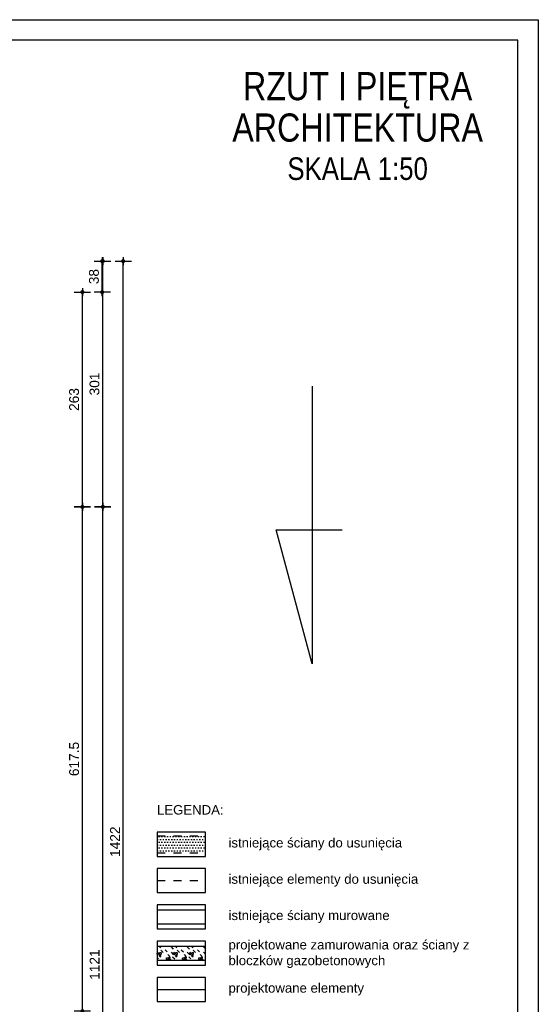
# Model space of a CAD drawing. Header units: millimetres. Extents: x 11979 to 23691, y 12825 to 41978.
# Tile 221 of 256: x 21872 to 22507, y 36097 to 37302. Entities that reach past the tile are written whole.
import ezdxf
from ezdxf.enums import TextEntityAlignment as Align

# ---------------------------------------------------------------- set-up
doc = ezdxf.new("R2010")
doc.units = ezdxf.units.MM
doc.linetypes.add('4002', pattern=[2, 1, -1])
for name, color, linetype in [('- niebieska cienka - izolacja', 120, 'Continuous'), ('- niebieska gruba', 161, 'Continuous'), ('-LEGENDA', 7, 'Continuous'), ('-RAMKA', 2, 'Continuous'), ('-SCIANY-NOSNE', 4, 'Continuous'), ('-WYMIAR', 8, 'Continuous'), ('0-RAMKA-1', 2, 'Continuous'), ('_PROJEKTOWANE', 5, 'Continuous')]:
    doc.layers.add(name, color=color, linetype=linetype)
doc.layers.add('DO USU', color=7, linetype='Continuous', true_color=0x969696)
doc.layers.add('ISTN. BUD', color=253, linetype='Continuous', true_color=0x828282)
doc.styles.add('Arial Narrow', font='ARIALN.TTF')
doc.styles.get("Standard").update_dxf_attribs({"font": 'arial.ttf'})
doc.dimstyles.new('CZA-KROPKA-50', dxfattribs={"dimtxt": 12, "dimasz": 1, "dimexe": 2, "dimexo": 25, "dimgap": 4, "dimtad": 1, "dimdec": 1, "dimrnd": 0.5, "dimzin": 9, "dimdsep": 46, "dimtxsty": 'Standard', "dimblk": 'CZA-KROPKA', "dimblk1": 'CZA-KROPKA', "dimblk2": 'CZA-KROPKA', "dimsah": 1, "dimcen": -20, "dimse1": 1, "dimse2": 1, "dimclrd": 8, "dimclre": 8, "dimclrt": 9, "dimadec": 0, "dimazin": 0, "dimtfac": 1, "dimtdec": 1, "dimtmove": 1, "dimatfit": 3, "dimldrblk": 'CZA-KROPKA', "dimfxl": 1, "dimtolj": 1, "dimtzin": 9, "dimarcsym": 0})

# ---------------------------------------------------------------- blocks, each defined once
blk = doc.blocks.new('CZA-KROPKA')
at = {"layer": '-WYMIAR', "linetype": 'ByBlock'}
for p, q in [((5, 0), (-5, 0)), ((0, 10), (0, -10))]:
    blk.add_line(p, q, dxfattribs=at)
at = {"layer": '-WYMIAR', "linetype": 'ByBlock', "const_width": 2.5}
blk.add_lwpolyline([(-1.25, 0, 1), (1.25, 0, 1)], format="xyb", close=True, dxfattribs=at)
blk = doc.blocks.new('*D1703')
at = {"layer": '-WYMIAR', "color": 8, "lineweight": -2}
blk.add_line((21948.7, 36089.3), (21948.7, 36704.8), dxfattribs=at)
at = {"layer": 'Defpoints', "color": 0}
for p in [(21848.7, 36705.8), (21948.7, 36705.8), (21848.7, 36088.3)]:
    blk.add_point(p, dxfattribs=at)
at = {"layer": '-WYMIAR', "color": 8, "lineweight": -2}
for p, rotation in [((21948.7, 36705.8), 90), ((21948.7, 36088.3), 270)]:
    blk.add_blockref('CZA-KROPKA', p, dxfattribs=dict(at, rotation=rotation))
at = {"layer": '-WYMIAR', "color": 9, "insert": (21938.6, 36397.1), "char_height": 12, "attachment_point": 5, "rotation": 90, "bg_fill": 3, "box_fill_scale": 1.1, "bg_fill_color": 257, "bg_fill_transparency": 0}
blk.add_mtext('\\A1;617.5', dxfattribs=at)
blk = doc.blocks.new('*D1704')
at = {"layer": '-WYMIAR', "color": 8, "lineweight": -2}
blk.add_line((21948.7, 36706.8), (21948.7, 36967.8), dxfattribs=at)
at = {"layer": 'Defpoints', "color": 0}
for p in [(20686.7, 36968.8), (21948.7, 36968.8), (21848.7, 36705.8)]:
    blk.add_point(p, dxfattribs=at)
at = {"layer": '-WYMIAR', "color": 8, "lineweight": -2}
for p, rotation in [((21948.7, 36968.8), 90), ((21948.7, 36705.8), 270)]:
    blk.add_blockref('CZA-KROPKA', p, dxfattribs=dict(at, rotation=rotation))
at = {"layer": '-WYMIAR', "color": 9, "insert": (21938.6, 36837.3), "char_height": 12, "attachment_point": 5, "rotation": 90, "bg_fill": 3, "box_fill_scale": 1.1, "bg_fill_color": 257, "bg_fill_transparency": 0}
blk.add_mtext('\\A1;263', dxfattribs=at)
blk = doc.blocks.new('*D1705')
at = {"layer": '-WYMIAR', "color": 8, "lineweight": -2}
blk.add_line((21973, 36969.8), (21973, 37005.8), dxfattribs=at)
at = {"layer": 'Defpoints', "color": 0}
for p in [(20749, 37006.8), (21973, 37006.8), (20711, 36968.8)]:
    blk.add_point(p, dxfattribs=at)
at = {"layer": '-WYMIAR', "color": 8, "lineweight": -2}
for p, rotation in [((21973, 37006.8), 90), ((21973, 36968.8), 270)]:
    blk.add_blockref('CZA-KROPKA', p, dxfattribs=dict(at, rotation=rotation))
at = {"layer": '-WYMIAR', "color": 9, "insert": (21962.9, 36987.8), "char_height": 12, "attachment_point": 5, "rotation": 90, "bg_fill": 3, "box_fill_scale": 1.1, "bg_fill_color": 257, "bg_fill_transparency": 0}
blk.add_mtext('\\A1;38', dxfattribs=at)
blk = doc.blocks.new('*D1706')
at = {"layer": '-WYMIAR', "color": 8, "lineweight": -2}
blk.add_line((21973.7, 35585.8), (21973.7, 36704.8), dxfattribs=at)
at = {"layer": 'Defpoints', "color": 0}
for p in [(21848.7, 36705.8), (21973.7, 36705.8), (21848.7, 35584.8)]:
    blk.add_point(p, dxfattribs=at)
at = {"layer": '-WYMIAR', "color": 8, "lineweight": -2}
for p, rotation in [((21973.7, 36705.8), 90), ((21973.7, 35584.8), 270)]:
    blk.add_blockref('CZA-KROPKA', p, dxfattribs=dict(at, rotation=rotation))
at = {"layer": '-WYMIAR', "color": 9, "insert": (21963.7, 36145.3), "char_height": 12, "attachment_point": 5, "rotation": 90, "bg_fill": 3, "box_fill_scale": 1.1, "bg_fill_color": 257, "bg_fill_transparency": 0}
blk.add_mtext('\\A1;1121', dxfattribs=at)
blk = doc.blocks.new('*D1707')
at = {"layer": '-WYMIAR', "color": 8, "lineweight": -2}
blk.add_line((21973.7, 36706.8), (21973.7, 37005.8), dxfattribs=at)
at = {"layer": 'Defpoints', "color": 0}
for p in [(20724.7, 37006.8), (21973.7, 37006.8), (21848.7, 36705.8)]:
    blk.add_point(p, dxfattribs=at)
at = {"layer": '-WYMIAR', "color": 8, "lineweight": -2}
for p, rotation in [((21973.7, 37006.8), 90), ((21973.7, 36705.8), 270)]:
    blk.add_blockref('CZA-KROPKA', p, dxfattribs=dict(at, rotation=rotation))
at = {"layer": '-WYMIAR', "color": 9, "insert": (21963.6, 36856.3), "char_height": 12, "attachment_point": 5, "rotation": 90, "bg_fill": 3, "box_fill_scale": 1.1, "bg_fill_color": 257, "bg_fill_transparency": 0}
blk.add_mtext('\\A1;301', dxfattribs=at)
blk = doc.blocks.new('*D1708')
at = {"layer": '-WYMIAR', "color": 8, "lineweight": -2}
blk.add_line((21998.7, 35585.8), (21998.7, 37005.8), dxfattribs=at)
at = {"layer": 'Defpoints', "color": 0}
for p in [(20724.7, 37006.8), (21998.7, 37006.8), (21848.7, 35584.8)]:
    blk.add_point(p, dxfattribs=at)
at = {"layer": '-WYMIAR', "color": 8, "lineweight": -2}
for p, rotation in [((21998.7, 37006.8), 90), ((21998.7, 35584.8), 270)]:
    blk.add_blockref('CZA-KROPKA', p, dxfattribs=dict(at, rotation=rotation))
at = {"layer": '-WYMIAR', "color": 9, "insert": (21988.7, 36295.8), "char_height": 12, "attachment_point": 5, "rotation": 90, "bg_fill": 3, "box_fill_scale": 1.1, "bg_fill_color": 257, "bg_fill_transparency": 0}
blk.add_mtext('\\A1;1422', dxfattribs=at)
blk = doc.blocks.new('fdfdssd')
at = {"layer": '-RAMKA', "color": 8}
for p, q in [((18317, 20416), (21287, 20416)), ((21287, 20416), (21287, 18316))]:
    blk.add_line(p, q, dxfattribs=at)
at = {"layer": '-RAMKA', "color": 2}
blk.add_line((21262, 20391), (18442, 20391), dxfattribs=at)
at = {"layer": '-RAMKA'}
blk.add_line((21262, 18341), (21262, 20391), dxfattribs=at)

msp = doc.modelspace()

# ---------------------------------------------------------------- hatches: boundary and pattern name
at = {"layer": '- niebieska cienka - izolacja'}
h = msp.add_hatch(dxfattribs=at)
h.set_pattern_fill('ANSI31', color=5, scale=10)
h.set_pattern_definition([(315, (7678.659, 9724.806), (19.7999996, -4e-15), [3.394112, -24.607316]), (315, (7678.659, 9744.606), (19.7999996, -4e-15), [3.394112, -24.607316]), (315, (7692.259, 9717.806), (19.7999996, -4e-15), [3.959798, -24.04163]), (315, (7692.259, 9737.606), (19.7999996, -4e-15), [3.959798, -24.04163]), (0, (7688.459, 9723.606), (0, 19.8), [0.2, -19.6]), (90, (7688.659, 9723.606), (-19.8, 1e-15), [0.2, -19.6]), (0, (7688.659, 9723.806), (0, 19.8), [0.2, -19.6]), (0, (7688.859, 9723.806), (0, 19.8), [0.2, -19.6]), (0, (7689.059, 9723.806), (0, 19.8), [0.2, -19.6]), (0, (7689.259, 9723.806), (0, 19.8), [0.2, -19.6]), (90, (7689.459, 9723.606), (-19.8, 1e-15), [0.2, -19.6]), (0, (7689.459, 9723.606), (0, 19.8), [0.2, -19.6]), (90, (7689.659, 9723.406), (-19.8, 1e-15), [0.2, -19.6]), (0, (7689.659, 9723.406), (0, 19.8), [0.2, -19.6]), (90, (7689.859, 9723.206), (-19.8, 1e-15), [0.2, -19.6]), (90, (7689.859, 9723.006), (-19.8, 1e-15), [0.2, -19.6]), (90, (7689.859, 9722.806), (-19.8, 1e-15), [0.2, -19.6]), (90, (7689.859, 9722.606), (-19.8, 1e-15), [0.2, -19.6]), (0, (7689.659, 9722.606), (0, 19.8), [0.2, -19.6]), (90, (7689.659, 9722.406), (-19.8, 1e-15), [0.2, -19.6]), (0, (7689.459, 9722.406), (0, 19.8), [0.2, -19.6]), (90, (7689.459, 9722.206), (-19.8, 1e-15), [0.2, -19.6]), (0, (7689.259, 9722.206), (0, 19.8), [0.2, -19.6]), (0, (7689.059, 9722.206), (0, 19.8), [0.2, -19.6]), (0, (7688.859, 9722.206), (0, 19.8), [0.2, -19.6]), (0, (7688.659, 9722.206), (0, 19.8), [0.2, -19.6]), (90, (7688.659, 9722.206), (-19.8, 1e-15), [0.2, -19.6]), (0, (7688.459, 9722.406), (0, 19.8), [0.2, -19.6]), (90, (7688.459, 9722.406), (-19.8, 1e-15), [0.2, -19.6]), (0, (7688.259, 9722.606), (0, 19.8), [0.2, -19.6]), (90, (7688.259, 9722.606), (-19.8, 1e-15), [0.2, -19.6]), (90, (7688.259, 9722.806), (-19.8, 1e-15), [0.2, -19.6]), (90, (7688.259, 9723.006), (-19.8, 1e-15), [0.2, -19.6]), (90, (7688.259, 9723.206), (-19.8, 1e-15), [0.2, -19.6]), (0, (7688.259, 9723.406), (0, 19.8), [0.2, -19.6]), (90, (7688.459, 9723.406), (-19.8, 1e-15), [0.2, -19.6]), (90, (7685.459, 9706.406), (-19.8, 1e-15), [0.2, -19.6]), (0, (7685.259, 9706.406), (0, 19.8), [0.2, -19.6]), (90, (7685.259, 9706.206), (-19.8, 1e-15), [0.2, -19.6]), (90, (7685.259, 9706.006), (-19.8, 1e-15), [0.2, -19.6]), (90, (7685.259, 9705.806), (-19.8, 1e-15), [0.2, -19.6]), (90, (7685.259, 9705.606), (-19.8, 1e-15), [0.2, -19.6]), (0, (7685.259, 9705.606), (0, 19.8), [0.2, -19.6]), (90, (7685.459, 9705.406), (-19.8, 1e-15), [0.2, -19.6]), (0, (7685.459, 9705.406), (0, 19.8), [0.2, -19.6]), (90, (7685.659, 9705.206), (-19.8, 1e-15), [0.2, -19.6]), (0, (7685.659, 9705.206), (0, 19.8), [0.2, -19.6]), (90, (7685.859, 9705.006), (-19.8, 1e-15), [0.2, -19.6]), (0, (7685.859, 9705.006), (0, 19.8), [0.2, -19.6]), (0, (7686.059, 9705.006), (0, 19.8), [0.2, -19.6]), (0, (7686.259, 9705.006), (0, 19.8), [0.2, -19.6]), (0, (7686.459, 9705.006), (0, 19.8), [0.2, -19.6]), (90, (7686.659, 9705.006), (-19.8, 1e-15), [0.2, -19.6]), (0, (7686.659, 9705.206), (0, 19.8), [0.2, -19.6]), (90, (7686.859, 9705.206), (-19.8, 1e-15), [0.2, -19.6]), (0, (7686.859, 9705.406), (0, 19.8), [0.2, -19.6]), (90, (7687.059, 9705.406), (-19.8, 1e-15), [0.2, -19.6]), (0, (7687.059, 9705.606), (0, 19.8), [0.2, -19.6]), (90, (7687.259, 9705.606), (-19.8, 1e-15), [0.2, -19.6]), (90, (7687.259, 9705.806), (-19.8, 1e-15), [0.2, -19.6]), (90, (7687.259, 9706.006), (-19.8, 1e-15), [0.2, -19.6]), (90, (7687.259, 9706.206), (-19.8, 1e-15), [0.2, -19.6]), (0, (7687.059, 9706.406), (0, 19.8), [0.2, -19.6]), (90, (7687.059, 9706.406), (-19.8, 1e-15), [0.2, -19.6]), (0, (7686.859, 9706.606), (0, 19.8), [0.2, -19.6]), (90, (7686.859, 9706.606), (-19.8, 1e-15), [0.2, -19.6]), (0, (7686.659, 9706.806), (0, 19.8), [0.2, -19.6]), (90, (7686.659, 9706.806), (-19.8, 1e-15), [0.2, -19.6]), (0, (7686.459, 9707.006), (0, 19.8), [0.2, -19.6]), (0, (7686.259, 9707.006), (0, 19.8), [0.2, -19.6]), (0, (7686.059, 9707.006), (0, 19.8), [0.2, -19.6]), (0, (7685.859, 9707.006), (0, 19.8), [0.2, -19.6]), (90, (7685.859, 9706.806), (-19.8, 1e-15), [0.2, -19.6]), (0, (7685.659, 9706.806), (0, 19.8), [0.2, -19.6]), (90, (7685.659, 9706.606), (-19.8, 1e-15), [0.2, -19.6]), (0, (7685.459, 9706.606), (0, 19.8), [0.2, -19.6]), (90, (7688.459, 9707.006), (-19.8, 1e-15), [0.2, -19.6]), (0, (7688.459, 9707.206), (0, 19.8), [0.2, -19.6]), (90, (7688.659, 9707.206), (-19.8, 1e-15), [0.2, -19.6]), (0, (7688.659, 9707.406), (0, 19.8), [0.2, -19.6]), (0, (7688.859, 9707.406), (0, 19.8), [0.2, -19.6]), (0, (7689.059, 9707.406), (0, 19.8), [0.2, -19.6]), (0, (7689.259, 9707.406), (0, 19.8), [0.2, -19.6]), (0, (7689.459, 9707.406), (0, 19.8), [0.2, -19.6]), (0, (7689.659, 9707.406), (0, 19.8), [0.2, -19.6]), (90, (7689.859, 9707.206), (-19.8, 1e-15), [0.2, -19.6]), (0, (7689.859, 9707.206), (0, 19.8), [0.2, -19.6]), (90, (7690.059, 9707.006), (-19.8, 1e-15), [0.2, -19.6]), (0, (7690.059, 9707.006), (0, 19.8), [0.2, -19.6]), (90, (7690.259, 9706.806), (-19.8, 1e-15), [0.2, -19.6]), (0, (7690.259, 9706.806), (0, 19.8), [0.2, -19.6]), (90, (7690.459, 9706.606), (-19.8, 1e-15), [0.2, -19.6]), (90, (7690.459, 9706.406), (-19.8, 1e-15), [0.2, -19.6]), (90, (7690.459, 9706.206), (-19.8, 1e-15), [0.2, -19.6]), (90, (7690.459, 9706.006), (-19.8, 1e-15), [0.2, -19.6]), (90, (7690.459, 9705.806), (-19.8, 1e-15), [0.2, -19.6]), (90, (7690.459, 9705.606), (-19.8, 1e-15), [0.2, -19.6]), (0, (7690.259, 9705.606), (0, 19.8), [0.2, -19.6]), (90, (7690.259, 9705.406), (-19.8, 1e-15), [0.2, -19.6]), (0, (7690.059, 9705.406), (0, 19.8), [0.2, -19.6]), (90, (7690.059, 9705.206), (-19.8, 1e-15), [0.2, -19.6]), (0, (7689.859, 9705.206), (0, 19.8), [0.2, -19.6]), (90, (7689.859, 9705.006), (-19.8, 1e-15), [0.2, -19.6]), (0, (7689.659, 9705.006), (0, 19.8), [0.2, -19.6]), (0, (7689.459, 9705.006), (0, 19.8), [0.2, -19.6]), (0, (7689.259, 9705.006), (0, 19.8), [0.2, -19.6]), (0, (7689.059, 9705.006), (0, 19.8), [0.2, -19.6]), (0, (7688.859, 9705.006), (0, 19.8), [0.2, -19.6]), (0, (7688.659, 9705.006), (0, 19.8), [0.2, -19.6]), (90, (7688.659, 9705.006), (-19.8, 1e-15), [0.2, -19.6]), (0, (7688.459, 9705.206), (0, 19.8), [0.2, -19.6]), (90, (7688.459, 9705.206), (-19.8, 1e-15), [0.2, -19.6]), (0, (7688.259, 9705.406), (0, 19.8), [0.2, -19.6]), (90, (7688.259, 9705.406), (-19.8, 1e-15), [0.2, -19.6]), (0, (7688.059, 9705.606), (0, 19.8), [0.2, -19.6]), (90, (7688.059, 9705.606), (-19.8, 1e-15), [0.2, -19.6]), (90, (7688.059, 9705.806), (-19.8, 1e-15), [0.2, -19.6]), (90, (7688.059, 9706.006), (-19.8, 1e-15), [0.2, -19.6]), (90, (7688.059, 9706.206), (-19.8, 1e-15), [0.2, -19.6]), (90, (7688.059, 9706.406), (-19.8, 1e-15), [0.2, -19.6]), (90, (7688.059, 9706.606), (-19.8, 1e-15), [0.2, -19.6]), (0, (7688.059, 9706.806), (0, 19.8), [0.2, -19.6]), (90, (7688.259, 9706.806), (-19.8, 1e-15), [0.2, -19.6]), (0, (7688.259, 9707.006), (0, 19.8), [0.2, -19.6]), (0, (7680.259, 9721.606), (0, 19.8), [0.2, -19.6]), (90, (7680.459, 9721.606), (-19.8, 1e-15), [0.2, -19.6]), (0, (7680.459, 9721.806), (0, 19.8), [0.2, -19.6]), (0, (7680.659, 9721.806), (0, 19.8), [0.2, -19.6]), (0, (7680.859, 9721.806), (0, 19.8), [0.2, -19.6]), (0, (7681.059, 9721.806), (0, 19.8), [0.2, -19.6]), (90, (7681.259, 9721.606), (-19.8, 1e-15), [0.2, -19.6]), (0, (7681.259, 9721.606), (0, 19.8), [0.2, -19.6]), (90, (7681.459, 9721.406), (-19.8, 1e-15), [0.2, -19.6]), (0, (7681.459, 9721.406), (0, 19.8), [0.2, -19.6]), (90, (7681.659, 9721.206), (-19.8, 1e-15), [0.2, -19.6]), (90, (7681.659, 9721.006), (-19.8, 1e-15), [0.2, -19.6]), (90, (7681.659, 9720.806), (-19.8, 1e-15), [0.2, -19.6]), (90, (7681.659, 9720.606), (-19.8, 1e-15), [0.2, -19.6]), (0, (7681.459, 9720.606), (0, 19.8), [0.2, -19.6]), (90, (7681.459, 9720.406), (-19.8, 1e-15), [0.2, -19.6]), (0, (7681.259, 9720.406), (0, 19.8), [0.2, -19.6]), (90, (7681.259, 9720.206), (-19.8, 1e-15), [0.2, -19.6]), (0, (7681.059, 9720.206), (0, 19.8), [0.2, -19.6]), (0, (7680.859, 9720.206), (0, 19.8), [0.2, -19.6]), (0, (7680.659, 9720.206), (0, 19.8), [0.2, -19.6]), (0, (7680.459, 9720.206), (0, 19.8), [0.2, -19.6]), (90, (7680.459, 9720.206), (-19.8, 1e-15), [0.2, -19.6]), (0, (7680.259, 9720.406), (0, 19.8), [0.2, -19.6]), (90, (7680.259, 9720.406), (-19.8, 1e-15), [0.2, -19.6]), (0, (7680.059, 9720.606), (0, 19.8), [0.2, -19.6]), (90, (7680.059, 9720.606), (-19.8, 1e-15), [0.2, -19.6]), (90, (7680.059, 9720.806), (-19.8, 1e-15), [0.2, -19.6]), (90, (7680.059, 9721.006), (-19.8, 1e-15), [0.2, -19.6]), (90, (7680.059, 9721.206), (-19.8, 1e-15), [0.2, -19.6]), (0, (7680.059, 9721.406), (0, 19.8), [0.2, -19.6]), (90, (7680.259, 9721.406), (-19.8, 1e-15), [0.2, -19.6]), (90, (7677.259, 9720.406), (-19.8, 1e-15), [0.2, -19.6]), (0, (7677.259, 9720.606), (0, 19.8), [0.2, -19.6]), (90, (7677.459, 9720.606), (-19.8, 1e-15), [0.2, -19.6]), (0, (7677.459, 9720.806), (0, 19.8), [0.2, -19.6]), (0, (7677.659, 9720.806), (0, 19.8), [0.2, -19.6]), (0, (7677.859, 9720.806), (0, 19.8), [0.2, -19.6]), (0, (7678.059, 9720.806), (0, 19.8), [0.2, -19.6]), (0, (7678.259, 9720.806), (0, 19.8), [0.2, -19.6]), (0, (7678.459, 9720.806), (0, 19.8), [0.2, -19.6]), (90, (7678.659, 9720.606), (-19.8, 1e-15), [0.2, -19.6]), (0, (7678.659, 9720.606), (0, 19.8), [0.2, -19.6]), (90, (7678.859, 9720.406), (-19.8, 1e-15), [0.2, -19.6]), (0, (7678.859, 9720.406), (0, 19.8), [0.2, -19.6]), (90, (7679.059, 9720.206), (-19.8, 1e-15), [0.2, -19.6]), (0, (7679.059, 9720.206), (0, 19.8), [0.2, -19.6]), (90, (7679.259, 9720.006), (-19.8, 1e-15), [0.2, -19.6]), (90, (7679.259, 9719.806), (-19.8, 1e-15), [0.2, -19.6]), (90, (7679.259, 9719.606), (-19.8, 1e-15), [0.2, -19.6]), (90, (7679.259, 9719.406), (-19.8, 1e-15), [0.2, -19.6]), (90, (7679.259, 9719.206), (-19.8, 1e-15), [0.2, -19.6]), (90, (7679.259, 9719.006), (-19.8, 1e-15), [0.2, -19.6]), (0, (7679.059, 9719.006), (0, 19.8), [0.2, -19.6]), (90, (7679.059, 9718.806), (-19.8, 1e-15), [0.2, -19.6]), (0, (7678.859, 9718.806), (0, 19.8), [0.2, -19.6]), (90, (7678.859, 9718.606), (-19.8, 1e-15), [0.2, -19.6]), (0, (7678.659, 9718.606), (0, 19.8), [0.2, -19.6]), (90, (7678.659, 9718.406), (-19.8, 1e-15), [0.2, -19.6]), (0, (7678.459, 9718.406), (0, 19.8), [0.2, -19.6]), (0, (7678.259, 9718.406), (0, 19.8), [0.2, -19.6]), (0, (7678.059, 9718.406), (0, 19.8), [0.2, -19.6]), (0, (7677.859, 9718.406), (0, 19.8), [0.2, -19.6]), (0, (7677.659, 9718.406), (0, 19.8), [0.2, -19.6]), (0, (7677.459, 9718.406), (0, 19.8), [0.2, -19.6]), (90, (7677.459, 9718.406), (-19.8, 1e-15), [0.2, -19.6]), (0, (7677.259, 9718.606), (0, 19.8), [0.2, -19.6]), (90, (7677.259, 9718.606), (-19.8, 1e-15), [0.2, -19.6]), (0, (7677.059, 9718.806), (0, 19.8), [0.2, -19.6]), (90, (7677.059, 9718.806), (-19.8, 1e-15), [0.2, -19.6]), (0, (7676.859, 9719.006), (0, 19.8), [0.2, -19.6]), (90, (7676.859, 9719.006), (-19.8, 1e-15), [0.2, -19.6]), (90, (7676.859, 9719.206), (-19.8, 1e-15), [0.2, -19.6]), (90, (7676.859, 9719.406), (-19.8, 1e-15), [0.2, -19.6]), (90, (7676.859, 9719.606), (-19.8, 1e-15), [0.2, -19.6]), (90, (7676.859, 9719.806), (-19.8, 1e-15), [0.2, -19.6]), (90, (7676.859, 9720.006), (-19.8, 1e-15), [0.2, -19.6]), (0, (7676.859, 9720.206), (0, 19.8), [0.2, -19.6]), (90, (7677.059, 9720.206), (-19.8, 1e-15), [0.2, -19.6]), (0, (7677.059, 9720.406), (0, 19.8), [0.2, -19.6]), (90, (7679.459, 9718.006), (-19.8, 1e-15), [0.2, -19.6]), (0, (7679.259, 9718.006), (0, 19.8), [0.2, -19.6]), (90, (7679.259, 9717.806), (-19.8, 1e-15), [0.2, -19.6]), (90, (7679.259, 9717.606), (-19.8, 1e-15), [0.2, -19.6]), (90, (7679.259, 9717.406), (-19.8, 1e-15), [0.2, -19.6]), (90, (7679.259, 9717.206), (-19.8, 1e-15), [0.2, -19.6]), (0, (7679.259, 9717.206), (0, 19.8), [0.2, -19.6]), (90, (7679.459, 9717.006), (-19.8, 1e-15), [0.2, -19.6]), (0, (7679.459, 9717.006), (0, 19.8), [0.2, -19.6]), (90, (7679.659, 9716.806), (-19.8, 1e-15), [0.2, -19.6]), (0, (7679.659, 9716.806), (0, 19.8), [0.2, -19.6]), (90, (7679.859, 9716.606), (-19.8, 1e-15), [0.2, -19.6]), (0, (7679.859, 9716.606), (0, 19.8), [0.2, -19.6]), (0, (7680.059, 9716.606), (0, 19.8), [0.2, -19.6]), (0, (7680.259, 9716.606), (0, 19.8), [0.2, -19.6]), (0, (7680.459, 9716.606), (0, 19.8), [0.2, -19.6]), (90, (7680.659, 9716.606), (-19.8, 1e-15), [0.2, -19.6]), (0, (7680.659, 9716.806), (0, 19.8), [0.2, -19.6]), (90, (7680.859, 9716.806), (-19.8, 1e-15), [0.2, -19.6]), (0, (7680.859, 9717.006), (0, 19.8), [0.2, -19.6]), (90, (7681.059, 9717.006), (-19.8, 1e-15), [0.2, -19.6]), (0, (7681.059, 9717.206), (0, 19.8), [0.2, -19.6]), (90, (7681.259, 9717.206), (-19.8, 1e-15), [0.2, -19.6]), (90, (7681.259, 9717.406), (-19.8, 1e-15), [0.2, -19.6]), (90, (7681.259, 9717.606), (-19.8, 1e-15), [0.2, -19.6]), (90, (7681.259, 9717.806), (-19.8, 1e-15), [0.2, -19.6]), (0, (7681.059, 9718.006), (0, 19.8), [0.2, -19.6]), (90, (7681.059, 9718.006), (-19.8, 1e-15), [0.2, -19.6]), (0, (7680.859, 9718.206), (0, 19.8), [0.2, -19.6]), (90, (7680.859, 9718.206), (-19.8, 1e-15), [0.2, -19.6]), (0, (7680.659, 9718.406), (0, 19.8), [0.2, -19.6]), (90, (7680.659, 9718.406), (-19.8, 1e-15), [0.2, -19.6]), (0, (7680.459, 9718.606), (0, 19.8), [0.2, -19.6]), (0, (7680.259, 9718.606), (0, 19.8), [0.2, -19.6]), (0, (7680.059, 9718.606), (0, 19.8), [0.2, -19.6]), (0, (7679.859, 9718.606), (0, 19.8), [0.2, -19.6]), (90, (7679.859, 9718.406), (-19.8, 1e-15), [0.2, -19.6]), (0, (7679.659, 9718.406), (0, 19.8), [0.2, -19.6]), (90, (7679.659, 9718.206), (-19.8, 1e-15), [0.2, -19.6]), (0, (7679.459, 9718.206), (0, 19.8), [0.2, -19.6]), (315, (7689.859, 9710.206), (19.7999996, -4e-15), [4.24264, -23.758788]), (315, (7689.859, 9730.006), (19.7999996, -4e-15), [4.24264, -23.758788]), (315, (7685.859, 9707.806), (19.7999996, -4e-15), [3.959798, -24.04163]), (315, (7685.859, 9727.606), (19.7999996, -4e-15), [3.959798, -24.04163]), (315, (7682.259, 9714.606), (19.7999996, -4e-15), [4.24264, -23.758788]), (315, (7682.259, 9734.406), (19.7999996, -4e-15), [4.24264, -23.758788]), (315, (7679.659, 9720.406), (19.7999996, -4e-15), [3.676956, -24.324474]), (315, (7679.659, 9740.206), (19.7999996, -4e-15), [3.676956, -24.324474]), (315, (7686.459, 9716.206), (19.7999996, -4e-15), [4.24264, -23.758788]), (315, (7686.459, 9736.006), (19.7999996, -4e-15), [4.24264, -23.758788]), (315, (7684.459, 9722.006), (19.7999996, -4e-15), [3.676956, -24.324474]), (315, (7684.459, 9741.806), (19.7999996, -4e-15), [3.676956, -24.324474]), (315, (7682.659, 9707.606), (19.7999996, -4e-15), [3.676956, -24.324474]), (315, (7682.659, 9727.406), (19.7999996, -4e-15), [3.676956, -24.324474]), (315, (7675.259, 9710.606), (19.7999996, -4e-15), [3.676956, -24.324474]), (315, (7675.259, 9730.406), (19.7999996, -4e-15), [3.676956, -24.324474])])
h.paths.add_polyline_path([(22040.27, 36150.82), (22099.45, 36150.82), (22099.45, 36167.82), (22040.27, 36167.82)])
at = {"layer": 'ISTN. BUD'}
h = msp.add_hatch(dxfattribs=at)
h.set_pattern_fill('DOTS', color=256, scale=2.1675)
h.set_pattern_definition([(0, (377.0697, 20965.87), (1.72045312, 3.44090625), [0, -3.44090625])])
h.paths.add_polyline_path([(22040.27, 36282.18), (22099.45, 36282.18), (22099.45, 36302.94), (22040.27, 36302.94)])

# ---------------------------------------------------------------- linework, layer by layer
at = {"layer": '- niebieska gruba'}
for p, q in [((22040.27, 36167.82), (22099.45, 36167.82)), ((22040.27, 36150.82), (22099.45, 36150.82)), ((22040.27, 36114.87), (22099.45, 36114.87))]:
    msp.add_line(p, q, dxfattribs=at)
at = {"layer": '-LEGENDA'}
for points in [[(22040.27, 36277.86), (22099.45, 36277.86), (22099.45, 36307.46), (22040.27, 36307.46)], [(22040.27, 36233.42), (22099.45, 36233.42), (22099.45, 36263.01), (22040.27, 36263.01)], [(22040.27, 36188.97), (22099.45, 36188.97), (22099.45, 36218.56), (22040.27, 36218.56)], [(22040.27, 36144.52), (22099.45, 36144.52), (22099.45, 36174.11), (22040.27, 36174.11)], [(22040.27, 36100.07), (22099.45, 36100.07), (22099.45, 36129.67), (22040.27, 36129.67)]]:
    msp.add_lwpolyline(points, close=True, dxfattribs=at)
at = {"layer": '-SCIANY-NOSNE'}
for p, q in [((22040.27, 36212.26), (22099.45, 36212.26)), ((22040.27, 36195.26), (22099.45, 36195.26))]:
    msp.add_line(p, q, dxfattribs=at)
at = {"layer": '-WYMIAR'}
for p, q in [((22230.37, 36853.77), (22230.37, 36513.49)), ((22230.37, 36513.49), (22186.34, 36677.83)), ((22186.34, 36677.83), (22267.07, 36677.83))]:
    msp.add_line(p, q, dxfattribs=at)
at = {"layer": 'DO USU', "linetype": '4002', "ltscale": 10}
for p, q in [((22040.27, 36303.01), (22099.45, 36303.01)), ((22040.27, 36282.18), (22099.45, 36282.18)), ((22040.27, 36248.21), (22099.45, 36248.21))]:
    msp.add_line(p, q, dxfattribs=at)

# ---------------------------------------------------------------- texts
at = {"layer": '-RAMKA', "color": 2, "style": 'Arial Narrow'}
for s, height, p in [('RZUT I PIĘTRA', 34.4846, (22285.98, 37221.02)), ('ARCHITEKTURA', 34.4846, (22285.98, 37170.31)), ('SKALA 1:50', 27.588, (22285.98, 37119.98))]:
    msp.add_text(s, height=height, dxfattribs=at).set_placement(p, align=Align.MIDDLE_CENTER)
at = {"layer": '0-RAMKA-1', "char_height": 11.56, "attachment_point": 1}
for s, insert, width in [('LEGENDA:', (22040.12, 36340.62), 810.8783), ('istniejące ściany do usunięcia ', (22127.75, 36300.32), 810.8783), ('istniejące elementy do usunięcia', (22127.75, 36255.87), 810.8783), ('istniejące ściany murowane', (22127.75, 36211.42), 810.8783), ('projektowane zamurowania oraz ściany z bloczków gazobetonowych', (22127.75, 36175.45), 299.4862), ('projektowane elementy', (22127.75, 36122.53), 810.8783)]:
    msp.add_mtext(s, dxfattribs=dict(at, insert=insert, width=width))

# ---------------------------------------------------------------- dimensions: what is measured, and where the dimension line sits
at = {"layer": '-WYMIAR'}
dim = msp.add_linear_dim(base=(21948.73, 36705.84), p1=(21848.73, 36088.34), p2=(21848.73, 36705.84), angle=90, dimstyle='CZA-KROPKA-50', override={"dimfxl": 0, "dimfxlon": 1, "dimtfill": 1}, dxfattribs=at)
dim.commit()
dim.dimension.update_dxf_attribs({"geometry": '*D1703', "text_midpoint": (21938.61, 36397.09)})

# ---------------------------------------------------------------- next in the draw order: dimensions: what is measured, and where the dimension line sits
dim = msp.add_linear_dim(base=(21948.73, 36968.84), p1=(21848.73, 36705.84), p2=(20686.73, 36968.84), angle=90, dimstyle='CZA-KROPKA-50', override={"dimfxl": 0, "dimfxlon": 1, "dimtfill": 1}, dxfattribs=at)
dim.commit()
dim.dimension.update_dxf_attribs({"geometry": '*D1704', "text_midpoint": (21938.6, 36837.34)})

# ---------------------------------------------------------------- next in the draw order: dimensions: what is measured, and where the dimension line sits
for base, p1, p2, picture, middle in [((21973.04, 37006.84), (20711.04, 36968.84), (20749.04, 37006.84), '*D1705', (21962.91, 36987.84)), ((21973.73, 36705.84), (21848.73, 35584.84), (21848.73, 36705.84), '*D1706', (21963.71, 36145.34))]:
    dim = msp.add_linear_dim(base=base, p1=p1, p2=p2, angle=90, dimstyle='CZA-KROPKA-50', override={"dimfxl": 0, "dimfxlon": 1, "dimtfill": 1}, dxfattribs=at)
    dim.commit()
    dim.dimension.update_dxf_attribs({"geometry": picture, "text_midpoint": middle})

# ---------------------------------------------------------------- next in the draw order: dimensions: what is measured, and where the dimension line sits
dim = msp.add_linear_dim(base=(21973.73, 37006.84), p1=(21848.73, 36705.84), p2=(20724.73, 37006.84), angle=90, dimstyle='CZA-KROPKA-50', override={"dimfxl": 0, "dimfxlon": 1, "dimtfill": 1}, dxfattribs=at)
dim.commit()
dim.dimension.update_dxf_attribs({"geometry": '*D1707', "text_midpoint": (21963.6, 36856.34)})

# ---------------------------------------------------------------- next in the draw order: dimensions: what is measured, and where the dimension line sits
dim = msp.add_linear_dim(base=(21998.73, 37006.84), p1=(21848.73, 35584.84), p2=(20724.73, 37006.84), angle=90, dimstyle='CZA-KROPKA-50', override={"dimfxl": 0, "dimfxlon": 1, "dimtfill": 1}, dxfattribs=at)
dim.commit()
dim.dimension.update_dxf_attribs({"geometry": '*D1708', "text_midpoint": (21988.71, 36295.84)})

# ---------------------------------------------------------------- next in the draw order: block references
at = {"layer": '_PROJEKTOWANE'}
msp.add_blockref('fdfdssd', (1220.39, 16886.41), dxfattribs=at)

doc.saveas('drawing.dxf')
